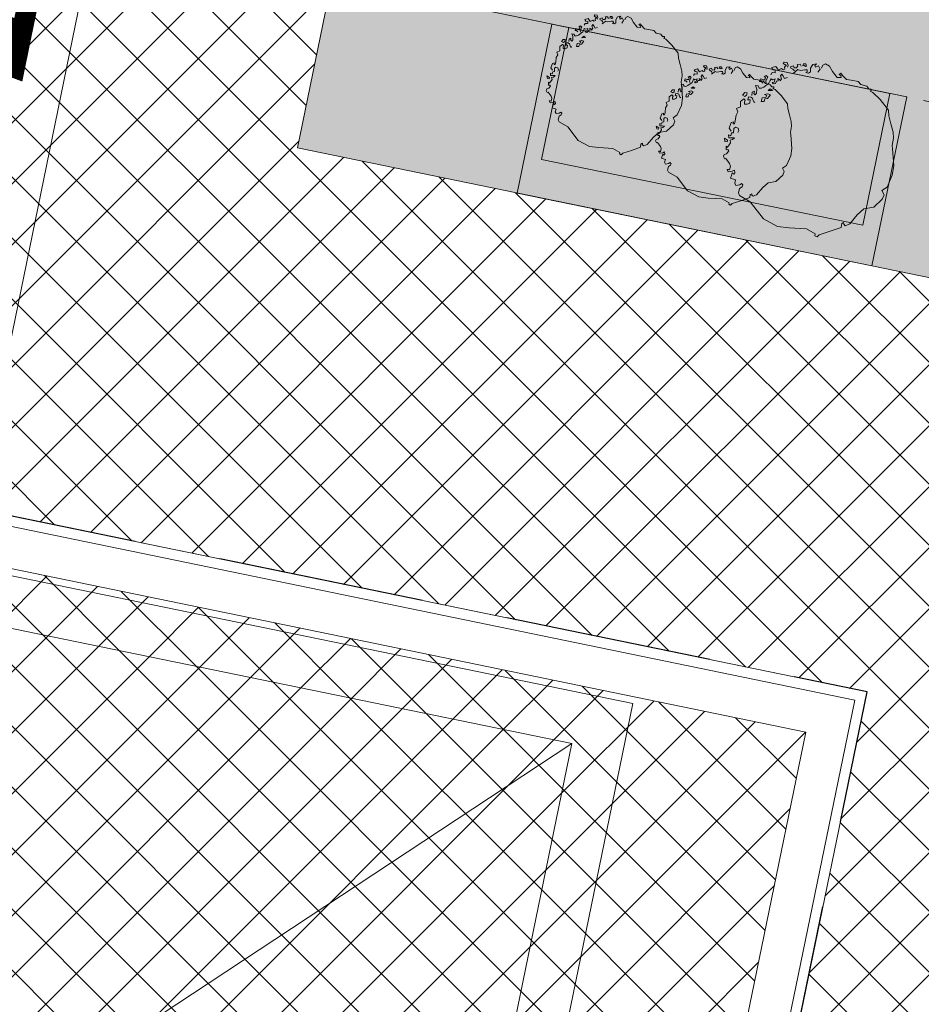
# Model space of a CAD drawing. Header units: metres. Extents: x -94 to 181, y -785 to -637.
# Tile 12 of 70: x 30.59 to 33.21, y -708.26 to -705.4. Entities that reach past the tile are written whole.
import ezdxf
from ezdxf.xclip import XClip

# ---------------------------------------------------------------- set-up
doc = ezdxf.new("R2010")
doc.units = ezdxf.units.M
doc.header["$MEASUREMENT"] = 0
doc.header["$XCLIPFRAME"] = 0
doc.linetypes.add('Krawędzie ukryte', pattern=[0.85, 0.6, -0.25])
doc.linetypes.add('Przerywana długa', pattern=[1.3, 1, -0.3])
for name, color, linetype, lineweight in [('! PZT - bilans terenu_Nr_pióra__125', 6, 'Continuous', 25), ('! PZT - bilans terenu_Nr_pióra__229', 154, 'Continuous', 15), ('! PZT - bilans terenu_Nr_pióra__242', 4, 'Continuous', 25), ('0_Nr_pióra__92', 7, 'Continuous', 13), ('Mapa Poniatowa - do zatwierdzenia (3)_39_0_Nr_pióra__1', 7, 'Continuous', 13), ('PZT - ogródek_Nr_pióra__101', 7, 'Continuous', 5), ('PZT - ogródek_Nr_pióra__161', 7, 'Continuous', 5), ('PZT_Nr_pióra__1', 7, 'Continuous', 13), ('PZT_Nr_pióra__101', 7, 'Continuous', 5), ('PZT_Nr_pióra__41', 7, 'Continuous', 15), ('WOD-KAN zbiornik deszcz_Nr_pióra__41', 7, 'Continuous', 15), ('Wymiarowanie - PZT_Nr_pióra__101', 7, 'Continuous', 5), ('Wymiarowanie - PZT_Nr_pióra__161', 7, 'Continuous', 5)]:
    doc.layers.add(name, color=color, linetype=linetype, lineweight=lineweight)
doc.layers.add('! PZT - bilans terenu_Nr_pióra__133', color=7, linetype='Continuous', lineweight=15, true_color=0xe6e000)
doc.layers.add('! PZT - bilans terenu_Nr_pióra__246', color=7, linetype='Continuous', lineweight=25, true_color=0x42972d)
for name, color, linetype in [('PZT - ogródek', 7, 'Continuous'), ('PZT MDCP', 7, 'Continuous'), ('Wymiarowanie - PZT', 7, 'Continuous')]:
    doc.layers.add(name, color=color, linetype=linetype)
doc.styles.add('GENERATED_STYLE_1', font='txt')
doc.linetypes.add('Przekreślana podwójnie kopia-000', pattern='A,0,[1,PT.D.021.Shx,S=0.009921,R=0,X=0,Y=0],-1.25,0', length=1.25)
doc.dimstyles.new('GENERATED_STYLE__1', dxfattribs={"dimtxt": 0.55, "dimasz": 0.2375, "dimexe": 0.18, "dimexo": 0, "dimgap": 0.09, "dimtad": 1, "dimdec": 0, "dimlfac": 100, "dimzin": 0, "dimdsep": 46, "dimtxsty": 'GENERATED_STYLE_1', "dimblk": 'ARROWHEAD_6', "dimblk1": 'ARROWHEAD_6', "dimblk2": 'ARROWHEAD_6', "dimcen": 0.09, "dimclrd": 7, "dimclre": 7, "dimclrt": 7, "dimadec": 1, "dimazin": 0, "dimtfac": 1, "dimtdec": 4, "dimtmove": 0, "dimatfit": 3, "dimfxl": 0, "dimtolj": 1, "dimtzin": 0, "dimarcsym": 0})
doc.dimstyles.new('GENERATED_STYLE__2', dxfattribs={"dimtxt": 0.55, "dimasz": 0.2375, "dimexe": 0.18, "dimexo": 0, "dimgap": 0.09, "dimtad": 1, "dimdec": 0, "dimlfac": 100, "dimzin": 0, "dimdsep": 46, "dimtxsty": 'GENERATED_STYLE_1', "dimblk": 'ARROWHEAD_6', "dimblk1": 'ARROWHEAD_6', "dimblk2": 'ARROWHEAD_6', "dimcen": 0.09, "dimclrd": 7, "dimclre": 7, "dimclrt": 7, "dimadec": 1, "dimazin": 0, "dimtfac": 1, "dimtdec": 4, "dimtmove": 2, "dimatfit": 3, "dimfxl": 0, "dimtolj": 1, "dimtzin": 0, "dimarcsym": 0})
picture_1 = doc.add_image_def('image1.tif', size_in_pixel=(3509, 6496))
pattern_1 = [(45, (0, 0), (-0.088388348, 0.088388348), []), (135, (0, 0), (0.088388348, 0.088388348), [])]

# ---------------------------------------------------------------- blocks, each defined once
blk = doc.blocks.new('Rysunek_1_39', base_point=(43.8985, -710.766))
at = {"layer": 'Mapa Poniatowa - do zatwierdzenia (3)_39_0_Nr_pióra__1'}
image = blk.add_image(picture_1, insert=(-93.5966, -636.5063), size_in_units=(148.5194, 274.9903), rotation=-90, dxfattribs=at)
image.set_boundary_path([(-0.5, -0.5), (3508.5, 6495.5)])
blk = doc.blocks.new('Drzewo rzut 19_2')
at = {"layer": 'PZT - ogródek_Nr_pióra__101', "linetype": 'Continuous'}
for p, q in [((-0.1038, 0.1687), (-0.0864, 0.1765)), ((-0.0864, 0.1765), (-0.0684, 0.1843)), ((-0.0684, 0.1843), (-0.0547, 0.1873)), ((-0.0547, 0.1873), (-0.0373, 0.1873)), ((-0.0373, 0.1873), (-0.0301, 0.1891)), ((-0.0301, 0.1891), (0.0085, 0.1989)), ((0.0085, 0.1989), (0.0305, 0.1987)), ((0.0305, 0.1987), (0.0593, 0.1915)), ((0.0593, 0.1915), (0.0695, 0.1807)), ((0.0695, 0.1807), (0.0784, 0.1873)), ((0.0784, 0.1873), (0.0892, 0.1849)), ((0.0892, 0.1849), (0.1104, 0.1684)), ((-0.1518, 0.1231), (-0.138, 0.1429)), ((-0.138, 0.1429), (-0.1174, 0.1656)), ((-0.1174, 0.1656), (-0.1038, 0.1687)), ((0.1104, 0.1684), (0.1182, 0.1465)), ((0.1182, 0.1465), (0.1339, 0.1334)), ((-0.159, 0.1183), (-0.1554, 0.1189)), ((-0.1584, 0.1129), (-0.159, 0.1183)), ((-0.1554, 0.1189), (-0.1536, 0.1165)), ((-0.1536, 0.1165), (-0.1518, 0.1231)), ((0.1339, 0.1334), (0.1575, 0.1195)), ((0.1575, 0.1195), (0.1636, 0.1099)), ((-0.171, 0.0853), (-0.165, 0.0925)), ((-0.165, 0.0925), (-0.1638, 0.1069)), ((-0.1638, 0.1069), (-0.1584, 0.1129)), ((0.1608, 0.1063), (0.1567, 0.1049)), ((0.1567, 0.1049), (0.1601, 0.1011)), ((0.1601, 0.1011), (0.1689, 0.1011)), ((0.1636, 0.1099), (0.1608, 0.1063)), ((0.1689, 0.1011), (0.182, 0.0776)), ((-0.1794, 0.0476), (-0.1716, 0.0578)), ((-0.1716, 0.0692), (-0.171, 0.0853)), ((-0.1716, 0.0578), (-0.1716, 0.0692)), ((0.182, 0.0776), (0.1942, 0.054)), ((-0.1842, 0.023), (-0.1728, 0.0356)), ((-0.1836, 0.0428), (-0.1794, 0.0476)), ((-0.18, 0.0392), (-0.1836, 0.0428)), ((-0.1788, 0.0434), (-0.18, 0.0392)), ((-0.174, 0.0452), (-0.1788, 0.0434)), ((-0.1728, 0.0356), (-0.174, 0.0452)), ((0.1933, 0.0444), (0.1855, 0.0226)), ((0.1977, 0.0444), (0.1933, 0.0444)), ((0.1942, 0.054), (0.1994, 0.0496)), ((0.1994, 0.0496), (0.1977, 0.0444)), ((-0.1992, 0.0038), (-0.1956, 0.0146)), ((-0.1956, -0.0016), (-0.1992, 0.0038)), ((-0.1956, 0.0146), (-0.1842, 0.023)), ((0.1855, 0.0226), (0.1895, -0.0178)), ((-0.1932, -0.025), (-0.1962, -0.0166)), ((-0.1962, -0.0166), (-0.1914, -0.0196)), ((-0.1878, -0.0034), (-0.1956, -0.0016)), ((-0.1842, -0.0286), (-0.1932, -0.025)), ((-0.1926, -0.0112), (-0.1854, -0.0064)), ((-0.1878, -0.0172), (-0.1926, -0.0112)), ((-0.1914, -0.0196), (-0.1878, -0.0172)), ((-0.1854, -0.0064), (-0.1776, -0.01)), ((-0.1758, -0.0274), (-0.1842, -0.0286)), ((-0.1716, -0.0316), (-0.1758, -0.0274)), ((0.1895, -0.0178), (0.1907, -0.0446)), ((-0.1871, -0.0386), (-0.192, -0.0411)), ((-0.192, -0.0411), (-0.191, -0.0464)), ((-0.191, -0.0464), (-0.1861, -0.0469)), ((-0.1847, -0.0508), (-0.1891, -0.0538)), ((-0.1891, -0.0538), (-0.1871, -0.0606)), ((-0.1876, -0.0435), (-0.1861, -0.0406)), ((-0.1861, -0.0469), (-0.1876, -0.0435)), ((-0.1861, -0.0406), (-0.1871, -0.0386)), ((-0.1788, -0.0358), (-0.1746, -0.0346)), ((-0.1782, -0.0406), (-0.1788, -0.0358)), ((-0.1746, -0.0514), (-0.1782, -0.0406)), ((-0.1758, -0.0568), (-0.1746, -0.0514)), ((-0.1662, -0.0658), (-0.1758, -0.0568)), ((-0.1746, -0.0346), (-0.1722, -0.0376)), ((-0.1722, -0.0376), (-0.1716, -0.0316)), ((0.1907, -0.0446), (0.1785, -0.0796)), ((-0.1817, -0.0811), (-0.1881, -0.084)), ((-0.1881, -0.084), (-0.1881, -0.0908)), ((-0.1871, -0.0606), (-0.1842, -0.0582)), ((-0.1842, -0.0582), (-0.1793, -0.0606)), ((-0.1833, -0.0862), (-0.1808, -0.085)), ((-0.1788, -0.066), (-0.1832, -0.0684)), ((-0.1832, -0.0684), (-0.1798, -0.0747)), ((-0.1774, -0.0816), (-0.1817, -0.0811)), ((-0.1808, -0.085), (-0.1764, -0.0884)), ((-0.1798, -0.0747), (-0.1764, -0.0738)), ((-0.1793, -0.0606), (-0.1788, -0.066)), ((-0.1764, -0.0738), (-0.1749, -0.0689)), ((-0.1749, -0.0689), (-0.1715, -0.0645)), ((-0.1566, -0.0891), (-0.1506, -0.0843)), ((-0.1506, -0.0843), (-0.1536, -0.0777)), ((0.1785, -0.0796), (0.1444, -0.1162)), ((-0.1881, -0.0908), (-0.1847, -0.0928)), ((-0.1847, -0.0928), (-0.1823, -0.0882)), ((-0.1823, -0.0882), (-0.1833, -0.0862)), ((-0.1764, -0.0884), (-0.172, -0.0869)), ((-0.17, -0.1035), (-0.1749, -0.1084)), ((-0.1749, -0.1084), (-0.1705, -0.1172)), ((-0.17, -0.0908), (-0.1725, -0.0947)), ((-0.1725, -0.0947), (-0.1671, -0.1011)), ((-0.172, -0.0869), (-0.17, -0.0908)), ((-0.1671, -0.1011), (-0.17, -0.1035)), ((-0.1662, -0.1142), (-0.1661, -0.1084)), ((-0.1661, -0.1084), (-0.1598, -0.1074)), ((-0.1598, -0.1074), (-0.1593, -0.1147)), ((-0.1596, -0.0921), (-0.1566, -0.0891)), ((-0.1548, -0.0945), (-0.1596, -0.0921)), ((-0.1488, -0.0909), (-0.1548, -0.0945)), ((-0.1434, -0.0933), (-0.1488, -0.0909)), ((-0.1482, -0.0993), (-0.1464, -0.0951)), ((-0.1428, -0.0975), (-0.1482, -0.0993)), ((-0.1464, -0.0951), (-0.1434, -0.0933)), ((-0.1428, -0.1107), (-0.1464, -0.1053)), ((-0.1464, -0.1053), (-0.138, -0.1065)), ((-0.1446, -0.1149), (-0.1428, -0.1107)), ((-0.1416, -0.1017), (-0.1428, -0.0975)), ((-0.1356, -0.1029), (-0.1416, -0.1017)), ((-0.138, -0.1065), (-0.1368, -0.1107)), ((-0.1368, -0.1107), (-0.1338, -0.1077)), ((-0.1338, -0.1077), (-0.1356, -0.1029)), ((-0.1188, -0.1071), (-0.1218, -0.1131)), ((-0.1218, -0.1131), (-0.117, -0.1173)), ((-0.117, -0.1173), (-0.1188, -0.1071)), ((-0.1076, -0.1103), (-0.1091, -0.1162)), ((-0.1032, -0.1128), (-0.1076, -0.1103)), ((-0.0983, -0.1157), (-0.1032, -0.1128)), ((-0.1705, -0.1172), (-0.1662, -0.1142)), ((-0.1593, -0.1147), (-0.1539, -0.1167)), ((-0.147, -0.1227), (-0.1506, -0.1269)), ((-0.1506, -0.1269), (-0.147, -0.1311)), ((-0.138, -0.1263), (-0.147, -0.1227)), ((-0.147, -0.1311), (-0.1458, -0.1281)), ((-0.1458, -0.1281), (-0.1404, -0.1287)), ((-0.1404, -0.1161), (-0.1446, -0.1149)), ((-0.1338, -0.1179), (-0.1404, -0.1161)), ((-0.1404, -0.1287), (-0.1398, -0.1329)), ((-0.1398, -0.1329), (-0.1404, -0.1389)), ((-0.1404, -0.1389), (-0.1344, -0.1401)), ((-0.132, -0.1245), (-0.138, -0.1263)), ((-0.135, -0.1359), (-0.132, -0.1323)), ((-0.1344, -0.1401), (-0.135, -0.1359)), ((-0.123, -0.1281), (-0.1338, -0.1179)), ((-0.1236, -0.1419), (-0.1188, -0.1383)), ((-0.1236, -0.1479), (-0.1236, -0.1419)), ((-0.1194, -0.1335), (-0.123, -0.1281)), ((-0.1188, -0.1383), (-0.1194, -0.1335)), ((-0.1068, -0.1425), (-0.1158, -0.1437)), ((-0.1091, -0.1162), (-0.1061, -0.1235)), ((-0.102, -0.1449), (-0.1068, -0.1425)), ((-0.1061, -0.1235), (-0.1052, -0.1186)), ((-0.1052, -0.1186), (-0.1003, -0.1196)), ((-0.1003, -0.1196), (-0.0978, -0.1284)), ((-0.0964, -0.1216), (-0.0983, -0.1157)), ((-0.0978, -0.1284), (-0.0896, -0.1289)), ((-0.0944, -0.122), (-0.0964, -0.1216)), ((-0.0905, -0.122), (-0.0944, -0.122)), ((-0.0896, -0.1289), (-0.0905, -0.122)), ((0.1086, -0.1398), (0.106, -0.1433)), ((0.113, -0.1407), (0.1086, -0.1398)), ((0.1182, -0.1459), (0.113, -0.1407)), ((0.1444, -0.1162), (0.1339, -0.1433)), ((-0.1158, -0.1437), (-0.1236, -0.1479)), ((-0.1068, -0.1533), (-0.1104, -0.1485)), ((-0.1104, -0.1485), (-0.105, -0.1485)), ((-0.0996, -0.1527), (-0.1068, -0.1533)), ((-0.105, -0.1485), (-0.102, -0.1449)), ((-0.0984, -0.1647), (-0.1038, -0.1647)), ((-0.1038, -0.1647), (-0.1034, -0.17)), ((-0.1034, -0.17), (-0.0964, -0.1737)), ((-0.0948, -0.1683), (-0.0984, -0.1647)), ((-0.0964, -0.1737), (-0.0948, -0.1683)), ((-0.0954, -0.1545), (-0.0936, -0.1497)), ((-0.0948, -0.1593), (-0.0954, -0.1545)), ((-0.0876, -0.1599), (-0.0948, -0.1593)), ((-0.0936, -0.1497), (-0.0882, -0.1473)), ((-0.081, -0.1545), (-0.0888, -0.1551)), ((-0.0888, -0.1551), (-0.0876, -0.1599)), ((-0.0888, -0.1695), (-0.0858, -0.1659)), ((-0.0816, -0.1761), (-0.0888, -0.1695)), ((-0.0882, -0.1473), (-0.084, -0.1449)), ((-0.084, -0.1449), (-0.0864, -0.1431)), ((-0.0858, -0.1659), (-0.0822, -0.1671)), ((-0.0822, -0.1671), (-0.0768, -0.1659)), ((-0.0774, -0.1599), (-0.081, -0.1545)), ((-0.0768, -0.1659), (-0.0774, -0.1599)), ((-0.0193, -0.1719), (-0.0145, -0.1695)), ((-0.0145, -0.1695), (-0.0097, -0.1707)), ((0.0838, -0.1623), (0.0778, -0.1641)), ((0.0778, -0.1641), (0.0814, -0.1689)), ((0.0814, -0.1689), (0.0844, -0.1779)), ((0.0874, -0.1647), (0.0838, -0.1623)), ((0.085, -0.1683), (0.0874, -0.1647)), ((0.0915, -0.169), (0.085, -0.1683)), ((0.0976, -0.1701), (0.0915, -0.169)), ((0.0994, -0.1581), (0.0976, -0.1701)), ((0.1073, -0.1589), (0.0994, -0.1581)), ((0.106, -0.1433), (0.1095, -0.1468)), ((0.1123, -0.1552), (0.1073, -0.1589)), ((0.1095, -0.1468), (0.1123, -0.1552)), ((0.1287, -0.1468), (0.1182, -0.1459)), ((0.1339, -0.1433), (0.1287, -0.1468)), ((-0.069, -0.1743), (-0.0816, -0.1761)), ((-0.0642, -0.1827), (-0.069, -0.1743)), ((-0.0571, -0.1785), (-0.0642, -0.1827)), ((-0.0487, -0.1815), (-0.0571, -0.1785)), ((-0.0349, -0.1809), (-0.0487, -0.1815)), ((-0.0277, -0.1815), (-0.0349, -0.1809)), ((-0.0325, -0.1851), (-0.0277, -0.1845)), ((-0.0295, -0.1899), (-0.0325, -0.1851)), ((-0.0163, -0.1923), (-0.0295, -0.1899)), ((-0.0277, -0.1845), (-0.0277, -0.1815)), ((-0.0205, -0.1779), (-0.0193, -0.1719)), ((-0.0169, -0.1815), (-0.0205, -0.1779)), ((-0.0073, -0.1803), (-0.0169, -0.1815)), ((-0.0103, -0.1863), (-0.0163, -0.1923)), ((-0.0061, -0.1851), (-0.0073, -0.1803)), ((0.0005, -0.1857), (-0.0061, -0.1851)), ((-0.0007, -0.1911), (0.0005, -0.1857)), ((0.0059, -0.1893), (-0.0007, -0.1911)), ((0.0089, -0.1803), (0.0041, -0.1761)), ((0.0041, -0.1761), (0.0047, -0.1827)), ((0.0047, -0.1827), (0.0059, -0.1893)), ((0.0119, -0.1917), (0.0083, -0.1995)), ((0.0083, -0.1995), (0.0161, -0.1971)), ((0.0107, -0.1857), (0.0089, -0.1803)), ((0.0167, -0.1833), (0.0107, -0.1857)), ((0.0161, -0.1917), (0.0119, -0.1917)), ((0.0161, -0.1971), (0.0161, -0.1917)), ((0.0245, -0.1869), (0.0167, -0.1833)), ((0.0287, -0.1893), (0.0245, -0.1869)), ((0.0261, -0.1924), (0.0287, -0.1893)), ((0.0345, -0.1908), (0.0261, -0.1924)), ((0.0359, -0.1845), (0.0335, -0.1875)), ((0.0335, -0.1875), (0.0345, -0.1908)), ((0.0433, -0.1887), (0.0359, -0.1845)), ((0.0461, -0.1935), (0.0433, -0.1887)), ((0.0503, -0.1947), (0.0461, -0.1935)), ((0.0557, -0.1911), (0.0503, -0.1947)), ((0.0647, -0.1779), (0.0545, -0.1887)), ((0.0545, -0.1887), (0.0557, -0.1911)), ((0.0701, -0.1749), (0.0647, -0.1779)), ((0.0793, -0.1754), (0.0701, -0.1749)), ((0.0784, -0.1785), (0.0793, -0.1754)), ((0.079, -0.1815), (0.0784, -0.1785)), ((0.0844, -0.1779), (0.079, -0.1815))]:
    blk.add_line(p, q, dxfattribs=at)
blk = doc.blocks.new('Drzewo rzut 19')
at = {"layer": 'PZT - ogródek_Nr_pióra__101', "linetype": 'Continuous'}
for p, q in [((-0.108, 0.2206), (-0.0856, 0.2303)), ((-0.0856, 0.2303), (-0.0683, 0.2341)), ((-0.0683, 0.2341), (-0.0466, 0.2341)), ((-0.0466, 0.2341), (-0.0376, 0.2363)), ((-0.0376, 0.2363), (0.0106, 0.2487)), ((0.0106, 0.2487), (0.0381, 0.2483)), ((0.0381, 0.2483), (0.0741, 0.2393)), ((0.0741, 0.2393), (0.0868, 0.2258)), ((0.0868, 0.2258), (0.0981, 0.2341)), ((0.0981, 0.2341), (0.1116, 0.2311)), ((0.1116, 0.2311), (0.138, 0.2105)), ((-0.1725, 0.1786), (-0.1467, 0.2071)), ((-0.1467, 0.2071), (-0.1298, 0.2109)), ((-0.1298, 0.2109), (-0.108, 0.2206)), ((0.138, 0.2105), (0.1478, 0.1832)), ((-0.1897, 0.1539), (-0.1725, 0.1786)), ((0.1478, 0.1832), (0.1674, 0.1668)), ((-0.1987, 0.1479), (-0.1942, 0.1486)), ((-0.198, 0.1412), (-0.1987, 0.1479)), ((-0.1942, 0.1486), (-0.192, 0.1456)), ((-0.192, 0.1456), (-0.1897, 0.1539)), ((0.1674, 0.1668), (0.1969, 0.1493)), ((0.1969, 0.1493), (0.2045, 0.1373)), ((-0.2137, 0.1067), (-0.2062, 0.1157)), ((-0.2062, 0.1157), (-0.2047, 0.1337)), ((-0.2047, 0.1337), (-0.198, 0.1412)), ((0.2011, 0.1328), (0.1959, 0.1311)), ((0.1959, 0.1311), (0.2002, 0.1264)), ((0.2002, 0.1264), (0.2111, 0.1264)), ((0.2045, 0.1373), (0.2011, 0.1328)), ((0.2111, 0.1264), (0.2275, 0.097)), ((-0.2145, 0.0864), (-0.2137, 0.1067)), ((-0.2145, 0.0722), (-0.2145, 0.0864)), ((0.2275, 0.097), (0.2427, 0.0675)), ((-0.2295, 0.0535), (-0.2242, 0.0595)), ((-0.2242, 0.0595), (-0.2145, 0.0722)), ((0.2427, 0.0675), (0.2493, 0.062)), ((0.2493, 0.062), (0.2471, 0.0555)), ((-0.2444, 0.0182), (-0.2302, 0.0287)), ((-0.2302, 0.0287), (-0.216, 0.0445)), ((-0.225, 0.049), (-0.2295, 0.0535)), ((-0.2235, 0.0542), (-0.225, 0.049)), ((-0.2175, 0.0565), (-0.2235, 0.0542)), ((-0.216, 0.0445), (-0.2175, 0.0565)), ((0.2416, 0.0555), (0.2318, 0.0282)), ((0.2471, 0.0555), (0.2416, 0.0555)), ((-0.2489, 0.0048), (-0.2444, 0.0182)), ((-0.2444, -0.002), (-0.2489, 0.0048)), ((0.2318, 0.0282), (0.2369, -0.0223)), ((-0.2414, -0.0312), (-0.2452, -0.0207)), ((-0.2452, -0.0207), (-0.2392, -0.0245)), ((-0.2347, -0.0042), (-0.2444, -0.002)), ((-0.2407, -0.014), (-0.2317, -0.008)), ((-0.2347, -0.0215), (-0.2407, -0.014)), ((-0.2392, -0.0245), (-0.2347, -0.0215)), ((-0.2317, -0.008), (-0.222, -0.0125)), ((0.2369, -0.0223), (0.2384, -0.0558)), ((-0.2302, -0.0357), (-0.2414, -0.0312)), ((-0.2339, -0.0483), (-0.24, -0.0513)), ((-0.24, -0.0513), (-0.2388, -0.0581)), ((-0.2345, -0.0544), (-0.2327, -0.0507)), ((-0.2327, -0.0587), (-0.2345, -0.0544)), ((-0.2327, -0.0507), (-0.2339, -0.0483)), ((-0.2197, -0.0342), (-0.2302, -0.0357)), ((-0.2235, -0.0447), (-0.2182, -0.0432)), ((-0.2227, -0.0507), (-0.2235, -0.0447)), ((-0.2182, -0.0642), (-0.2227, -0.0507)), ((-0.2145, -0.0395), (-0.2197, -0.0342)), ((-0.2182, -0.0432), (-0.2152, -0.047)), ((-0.2152, -0.047), (-0.2145, -0.0395)), ((0.2384, -0.0558), (0.2231, -0.0995)), ((-0.2388, -0.0581), (-0.2327, -0.0587)), ((-0.2308, -0.0635), (-0.2363, -0.0672)), ((-0.2363, -0.0672), (-0.2339, -0.0757)), ((-0.2339, -0.0757), (-0.2302, -0.0727)), ((-0.2302, -0.0727), (-0.2241, -0.0757)), ((-0.2235, -0.0824), (-0.229, -0.0855)), ((-0.229, -0.0855), (-0.2247, -0.0934)), ((-0.2241, -0.0757), (-0.2235, -0.0824)), ((-0.2197, -0.0709), (-0.2182, -0.0642)), ((-0.2077, -0.0822), (-0.2197, -0.0709)), ((-0.2186, -0.0861), (-0.2144, -0.0806)), ((-0.2272, -0.1013), (-0.2351, -0.105)), ((-0.2351, -0.105), (-0.2351, -0.1135)), ((-0.2351, -0.1135), (-0.2308, -0.116)), ((-0.2308, -0.116), (-0.2279, -0.1102)), ((-0.2291, -0.1078), (-0.226, -0.1062)), ((-0.2279, -0.1102), (-0.2291, -0.1078)), ((-0.2217, -0.102), (-0.2272, -0.1013)), ((-0.226, -0.1062), (-0.2205, -0.1105)), ((-0.2247, -0.0934), (-0.2205, -0.0922)), ((-0.2205, -0.0922), (-0.2186, -0.0861)), ((-0.2205, -0.1105), (-0.215, -0.1087)), ((-0.2125, -0.1135), (-0.2156, -0.1184)), ((-0.215, -0.1087), (-0.2125, -0.1135)), ((-0.1995, -0.1152), (-0.1957, -0.1114)), ((-0.1957, -0.1114), (-0.1882, -0.1054)), ((-0.186, -0.1137), (-0.1935, -0.1182)), ((-0.1882, -0.1054), (-0.192, -0.0972)), ((-0.1792, -0.1167), (-0.186, -0.1137)), ((0.2231, -0.0995), (0.1805, -0.1453)), ((-0.2125, -0.1294), (-0.2186, -0.1355)), ((-0.2186, -0.1355), (-0.2132, -0.1465)), ((-0.2156, -0.1184), (-0.2089, -0.1263)), ((-0.2089, -0.1263), (-0.2125, -0.1294)), ((-0.2078, -0.1427), (-0.2077, -0.1355)), ((-0.2077, -0.1355), (-0.1997, -0.1343)), ((-0.1997, -0.1343), (-0.1991, -0.1434)), ((-0.1935, -0.1182), (-0.1995, -0.1152)), ((-0.1852, -0.1242), (-0.183, -0.1189)), ((-0.1785, -0.1219), (-0.1852, -0.1242)), ((-0.183, -0.1189), (-0.1792, -0.1167)), ((-0.1785, -0.1384), (-0.183, -0.1317)), ((-0.183, -0.1317), (-0.1725, -0.1332)), ((-0.1807, -0.1436), (-0.1785, -0.1384)), ((-0.177, -0.1272), (-0.1785, -0.1219)), ((-0.1695, -0.1287), (-0.177, -0.1272)), ((-0.1725, -0.1332), (-0.171, -0.1384)), ((-0.171, -0.1384), (-0.1672, -0.1347)), ((-0.1672, -0.1347), (-0.1695, -0.1287)), ((-0.1485, -0.1339), (-0.1523, -0.1414)), ((-0.1523, -0.1414), (-0.1463, -0.1466)), ((-0.1463, -0.1466), (-0.1485, -0.1339)), ((-0.1345, -0.1379), (-0.1363, -0.1452)), ((-0.129, -0.141), (-0.1345, -0.1379)), ((-0.1229, -0.1446), (-0.129, -0.141)), ((-0.2132, -0.1465), (-0.2078, -0.1427)), ((-0.1991, -0.1434), (-0.1924, -0.1459)), ((-0.1837, -0.1534), (-0.1882, -0.1586)), ((-0.1882, -0.1586), (-0.1837, -0.1639)), ((-0.1725, -0.1579), (-0.1837, -0.1534)), ((-0.1837, -0.1639), (-0.1822, -0.1601)), ((-0.1822, -0.1601), (-0.1755, -0.1609)), ((-0.1755, -0.1451), (-0.1807, -0.1436)), ((-0.1672, -0.1474), (-0.1755, -0.1451)), ((-0.1755, -0.1609), (-0.1747, -0.1661)), ((-0.1747, -0.1661), (-0.1755, -0.1736)), ((-0.165, -0.1556), (-0.1725, -0.1579)), ((-0.1687, -0.1699), (-0.165, -0.1654)), ((-0.168, -0.1751), (-0.1687, -0.1699)), ((-0.1538, -0.1601), (-0.1672, -0.1474)), ((-0.1493, -0.1669), (-0.1538, -0.1601)), ((-0.1485, -0.1729), (-0.1493, -0.1669)), ((-0.1363, -0.1452), (-0.1327, -0.1544)), ((-0.1327, -0.1544), (-0.1315, -0.1483)), ((-0.1315, -0.1483), (-0.1254, -0.1495)), ((-0.1254, -0.1495), (-0.1223, -0.1605)), ((-0.1205, -0.152), (-0.1229, -0.1446)), ((-0.1223, -0.1605), (-0.1119, -0.1611)), ((-0.118, -0.1526), (-0.1205, -0.152)), ((-0.1132, -0.1526), (-0.118, -0.1526)), ((-0.1119, -0.1611), (-0.1132, -0.1526)), ((0.1805, -0.1453), (0.1674, -0.1791)), ((-0.1755, -0.1736), (-0.168, -0.1751)), ((-0.1545, -0.1774), (-0.1485, -0.1729)), ((-0.1545, -0.1849), (-0.1545, -0.1774)), ((-0.1448, -0.1796), (-0.1545, -0.1849)), ((-0.1335, -0.1781), (-0.1448, -0.1796)), ((-0.1335, -0.1916), (-0.138, -0.1856)), ((-0.138, -0.1856), (-0.1313, -0.1856)), ((-0.1275, -0.1811), (-0.1335, -0.1781)), ((-0.1245, -0.1909), (-0.1335, -0.1916)), ((-0.1313, -0.1856), (-0.1275, -0.1811)), ((-0.1193, -0.1931), (-0.117, -0.1871)), ((-0.1185, -0.1991), (-0.1193, -0.1931)), ((-0.1095, -0.1999), (-0.1185, -0.1991)), ((-0.117, -0.1871), (-0.1103, -0.1841)), ((-0.1013, -0.1931), (-0.111, -0.1939)), ((-0.111, -0.1939), (-0.1095, -0.1999)), ((-0.1103, -0.1841), (-0.105, -0.1811)), ((-0.105, -0.1811), (-0.108, -0.1789)), ((-0.0968, -0.1999), (-0.1013, -0.1931)), ((0.1243, -0.1976), (0.122, -0.2126)), ((0.1341, -0.1986), (0.1243, -0.1976)), ((0.1358, -0.1747), (0.1325, -0.1791)), ((0.1325, -0.1791), (0.1369, -0.1835)), ((0.1404, -0.194), (0.1341, -0.1986)), ((0.1412, -0.1758), (0.1358, -0.1747)), ((0.1369, -0.1835), (0.1404, -0.194)), ((0.1478, -0.1824), (0.1412, -0.1758)), ((0.1609, -0.1835), (0.1478, -0.1824)), ((0.1674, -0.1791), (0.1609, -0.1835)), ((-0.123, -0.2058), (-0.1298, -0.2058)), ((-0.1298, -0.2058), (-0.1293, -0.2124)), ((-0.1293, -0.2124), (-0.1205, -0.2172)), ((-0.1185, -0.2103), (-0.123, -0.2058)), ((-0.1205, -0.2172), (-0.1185, -0.2103)), ((-0.111, -0.2118), (-0.1073, -0.2073)), ((-0.102, -0.2201), (-0.111, -0.2118)), ((-0.1073, -0.2073), (-0.1028, -0.2088)), ((-0.1028, -0.2088), (-0.0961, -0.2073)), ((-0.0863, -0.2178), (-0.102, -0.2201)), ((-0.0961, -0.2073), (-0.0968, -0.1999)), ((-0.0803, -0.2283), (-0.0863, -0.2178)), ((-0.0713, -0.2231), (-0.0803, -0.2283)), ((-0.0608, -0.2268), (-0.0713, -0.2231)), ((-0.0436, -0.2261), (-0.0608, -0.2268)), ((-0.0346, -0.2268), (-0.0436, -0.2261)), ((-0.0346, -0.2306), (-0.0346, -0.2268)), ((-0.0256, -0.2223), (-0.0241, -0.2148)), ((-0.0211, -0.2268), (-0.0256, -0.2223)), ((-0.0241, -0.2148), (-0.0181, -0.2118)), ((-0.0091, -0.2253), (-0.0211, -0.2268)), ((-0.0181, -0.2118), (-0.0121, -0.2133)), ((-0.0076, -0.2313), (-0.0091, -0.2253)), ((0.0111, -0.2253), (0.0051, -0.2201)), ((0.0051, -0.2201), (0.0059, -0.2283)), ((0.0134, -0.2321), (0.0111, -0.2253)), ((0.0808, -0.2223), (0.0681, -0.2358)), ((0.0876, -0.2186), (0.0808, -0.2223)), ((0.0991, -0.2193), (0.0876, -0.2186)), ((0.1048, -0.2029), (0.0973, -0.2051)), ((0.0973, -0.2051), (0.1018, -0.2111)), ((0.0981, -0.2231), (0.0991, -0.2193)), ((0.0988, -0.2268), (0.0981, -0.2231)), ((0.1056, -0.2223), (0.0988, -0.2268)), ((0.1018, -0.2111), (0.1056, -0.2223)), ((0.1093, -0.2058), (0.1048, -0.2029)), ((0.1063, -0.2103), (0.1093, -0.2058)), ((0.1143, -0.2112), (0.1063, -0.2103)), ((0.122, -0.2126), (0.1143, -0.2112)), ((-0.0406, -0.2313), (-0.0346, -0.2306)), ((-0.0368, -0.2373), (-0.0406, -0.2313)), ((-0.0204, -0.2403), (-0.0368, -0.2373)), ((-0.0129, -0.2328), (-0.0204, -0.2403)), ((0.0006, -0.2321), (-0.0076, -0.2313)), ((-0.0009, -0.2388), (0.0006, -0.2321)), ((0.0074, -0.2366), (-0.0009, -0.2388)), ((0.0059, -0.2283), (0.0074, -0.2366)), ((0.0149, -0.2396), (0.0104, -0.2493)), ((0.0104, -0.2493), (0.0201, -0.2463)), ((0.0209, -0.2291), (0.0134, -0.2321)), ((0.0201, -0.2396), (0.0149, -0.2396)), ((0.0201, -0.2463), (0.0201, -0.2396)), ((0.0306, -0.2336), (0.0209, -0.2291)), ((0.0359, -0.2366), (0.0306, -0.2336)), ((0.0326, -0.2405), (0.0359, -0.2366)), ((0.0431, -0.2385), (0.0326, -0.2405)), ((0.0448, -0.2306), (0.0419, -0.2343)), ((0.0419, -0.2343), (0.0431, -0.2385)), ((0.0541, -0.2359), (0.0448, -0.2306)), ((0.0576, -0.2418), (0.0541, -0.2359)), ((0.0628, -0.2433), (0.0576, -0.2418)), ((0.0696, -0.2388), (0.0628, -0.2433)), ((0.0681, -0.2358), (0.0696, -0.2388))]:
    blk.add_line(p, q, dxfattribs=at)
blk = doc.blocks.new('*D15')
at = {"layer": 'Wymiarowanie - PZT_Nr_pióra__101', "linetype": 'Continuous'}
for p, q in [((22.4861, -724.1443), (29.1646, -725.5162)), ((29.1175, -725.7458), (29.2118, -725.2867)), ((29.1646, -725.5162), (35.7029, -726.8594))]:
    blk.add_line(p, q, dxfattribs=at)
at = {"layer": 'Wymiarowanie - PZT_Nr_pióra__161', "linetype": 'Continuous'}
for p, q in [((22.6337, -724.047), (22.3385, -724.2416)), ((29.3122, -725.419), (29.017, -725.6135))]:
    blk.add_line(p, q, dxfattribs=at)
at = {"layer": 'Wymiarowanie - PZT_Nr_pióra__101', "insert": (25.3303, -724.6163), "char_height": 0.55, "attachment_point": 7, "rotation": 348.3916, "style": 'GENERATED_STYLE_1'}
blk.add_mtext('\\A1;{\\fArial Narrow|b0|i1|c238|p34;682}', dxfattribs=at)
blk = doc.blocks.new('ARROWHEAD_6')
at = {"color": 0, "linetype": 'Continuous', "lineweight": 0}
for p, q in [((-0.5, -0.5), (0.5, 0.5)), ((0, 0), (-1, 0))]:
    blk.add_line(p, q, dxfattribs=at)
blk = doc.blocks.new('*D23')
at = {"layer": 'Wymiarowanie - PZT_Nr_pióra__101', "linetype": 'Continuous'}
for p, q in [((7.2081, -706.4053), (13.4949, -675.6049)), ((7.4377, -706.4522), (6.9785, -706.3585)), ((5.5532, -714.5133), (7.2081, -706.4053)), ((5.7828, -714.5601), (5.3235, -714.4664)), ((5.5157, -714.697), (5.5532, -714.5133))]:
    blk.add_line(p, q, dxfattribs=at)
at = {"layer": 'Wymiarowanie - PZT_Nr_pióra__161', "linetype": 'Continuous'}
for p, q in [((7.1106, -706.2579), (7.3056, -706.5528)), ((5.4557, -714.3658), (5.6507, -714.6607))]:
    blk.add_line(p, q, dxfattribs=at)
at = {"layer": 'Wymiarowanie - PZT_Nr_pióra__101', "insert": (6.1673, -710.9546), "char_height": 0.55, "attachment_point": 7, "rotation": 78.4637, "style": 'GENERATED_STYLE_1'}
blk.add_mtext('\\A1;{\\fArial Narrow|b0|i1|c238|p34;828}', dxfattribs=at)
blk = doc.blocks.new('*D24')
at = {"layer": 'Wymiarowanie - PZT_Nr_pióra__101', "linetype": 'Continuous'}
for p, q in [((13.4949, -675.6049), (13.5324, -675.4212)), ((13.7245, -675.6518), (13.2652, -675.558)), ((7.2081, -706.4053), (13.4949, -675.6049)), ((7.4377, -706.4522), (6.9785, -706.3585))]:
    blk.add_line(p, q, dxfattribs=at)
at = {"layer": 'Wymiarowanie - PZT_Nr_pióra__161', "linetype": 'Continuous'}
for p, q in [((13.5923, -675.7524), (13.3974, -675.4574)), ((7.1106, -706.2579), (7.3056, -706.5528))]:
    blk.add_line(p, q, dxfattribs=at)
at = {"layer": 'Wymiarowanie - PZT_Nr_pióra__101', "insert": (10.0853, -691.7591), "char_height": 0.55, "attachment_point": 7, "rotation": 78.4637, "style": 'GENERATED_STYLE_1'}
blk.add_mtext('\\A1;{\\fArial Narrow|b0|i1|c238|p34;3\xa0144}', dxfattribs=at)
blk = doc.blocks.new('*D28')
at = {"layer": 'Wymiarowanie - PZT_Nr_pióra__101', "linetype": 'Continuous'}
for p, q in [((9.4008, -705.6633), (11.2622, -696.5439)), ((9.6305, -705.7102), (9.1712, -705.6165)), ((7.5128, -714.9132), (9.4008, -705.6633)), ((7.7424, -714.9601), (7.2832, -714.8664)), ((7.4753, -715.097), (7.5128, -714.9132))]:
    blk.add_line(p, q, dxfattribs=at)
at = {"layer": 'Wymiarowanie - PZT_Nr_pióra__161', "linetype": 'Continuous'}
for p, q in [((9.3033, -705.5159), (9.4983, -705.8108)), ((7.4153, -714.7658), (7.6103, -715.0607))]:
    blk.add_line(p, q, dxfattribs=at)
at = {"layer": 'Wymiarowanie - PZT_Nr_pióra__101', "insert": (8.2434, -710.7836), "char_height": 0.55, "attachment_point": 7, "rotation": 78.4637, "style": 'GENERATED_STYLE_1'}
blk.add_mtext('\\A1;{\\fArial Narrow|b0|i1|c238|p34;944}', dxfattribs=at)
blk = doc.blocks.new('*D29')
at = {"layer": 'Wymiarowanie - PZT_Nr_pióra__101', "linetype": 'Continuous'}
for p, q in [((11.2622, -696.5439), (15.4545, -676.0049)), ((11.4919, -696.5907), (11.0326, -696.497)), ((9.4008, -705.6633), (11.2622, -696.5439)), ((9.6305, -705.7102), (9.1712, -705.6165))]:
    blk.add_line(p, q, dxfattribs=at)
at = {"layer": 'Wymiarowanie - PZT_Nr_pióra__161', "linetype": 'Continuous'}
for p, q in [((11.1647, -696.3964), (11.3597, -696.6913)), ((9.3033, -705.5159), (9.4983, -705.8108))]:
    blk.add_line(p, q, dxfattribs=at)
at = {"layer": 'Wymiarowanie - PZT_Nr_pióra__101', "insert": (10.1181, -701.5989), "char_height": 0.55, "attachment_point": 7, "rotation": 78.4637, "style": 'GENERATED_STYLE_1'}
blk.add_mtext('\\A1;{\\fArial Narrow|b0|i1|c238|p34;931}', dxfattribs=at)
blk = doc.blocks.new('Dach_1', base_point=(32.7866, -701.2606))
at = {"layer": '0_Nr_pióra__92', "linetype": 'Przerywana długa', "flags": 128}
blk.add_lwpolyline([(31.9413, -705.3756), (34.3901, -705.8786)], dxfattribs=at)
blk = doc.blocks.new('*D87')
at = {"layer": 'Wymiarowanie - PZT_Nr_pióra__101', "linetype": 'Continuous'}
for p, q in [((34.8183, -704.0425), (31.0128, -703.2608)), ((34.8655, -703.8129), (34.7712, -704.2721)), ((47.5965, -706.6674), (34.8183, -704.0425)), ((47.6437, -706.4379), (47.5494, -706.897)), ((48.5467, -706.8626), (47.5965, -706.6674))]:
    blk.add_line(p, q, dxfattribs=at)
at = {"layer": 'Wymiarowanie - PZT_Nr_pióra__161', "linetype": 'Continuous'}
for p, q in [((34.6707, -704.1398), (34.9659, -703.9452)), ((47.4489, -706.7647), (47.7441, -706.5702))]:
    blk.add_line(p, q, dxfattribs=at)
at = {"layer": 'Wymiarowanie - PZT_Nr_pióra__101', "insert": (43.3, -705.6227), "char_height": 0.55, "attachment_point": 7, "rotation": 348.3916, "style": 'GENERATED_STYLE_1'}
blk.add_mtext('\\A1;{\\fArial Narrow|b0|i1|c238|p34;1\xa0305}', dxfattribs=at)
blk = doc.blocks.new('*D97')
at = {"layer": 'Wymiarowanie - PZT_Nr_pióra__101', "linetype": 'Continuous'}
for p, q in [((31.7225, -700.7153), (31.9634, -699.5428)), ((31.9521, -700.7625), (31.4929, -700.6681)), ((29.8496, -709.8324), (31.7225, -700.7153)), ((30.0792, -709.8796), (29.6201, -709.7853)), ((27.9488, -719.086), (29.8496, -709.8324))]:
    blk.add_line(p, q, dxfattribs=at)
at = {"layer": 'Wymiarowanie - PZT_Nr_pióra__161', "linetype": 'Continuous'}
for p, q in [((31.6252, -700.5677), (31.8198, -700.8629)), ((29.7524, -709.6848), (29.9469, -709.98))]:
    blk.add_line(p, q, dxfattribs=at)
at = {"layer": 'Wymiarowanie - PZT_Nr_pióra__101', "char_height": 0.55, "attachment_point": 7, "rotation": 78.3916, "style": 'GENERATED_STYLE_1'}
for s, insert in [('\\A1;{\\fArial Narrow|b0|i1|c238|p34;120}', (31.3771, -701.85)), ('\\A1;{\\fArial Narrow|b0|i1|c238|p34;931}', (30.4658, -706.2861))]:
    blk.add_mtext(s, dxfattribs=dict(at, insert=insert))
blk = doc.blocks.new('*D117')
at = {"layer": 'Wymiarowanie - PZT_Nr_pióra__101', "linetype": 'Continuous'}
for p, q in [((28.8175, -700.1185), (29.5661, -696.4746)), ((29.0471, -700.1657), (28.5879, -700.0714)), ((26.9446, -709.2357), (28.8175, -700.1185)), ((27.1742, -709.2828), (26.7151, -709.1885)), ((25.0436, -718.4898), (26.9446, -709.2357))]:
    blk.add_line(p, q, dxfattribs=at)
at = {"layer": 'Wymiarowanie - PZT_Nr_pióra__161', "linetype": 'Continuous'}
for p, q in [((28.7202, -699.971), (28.9148, -700.2661)), ((26.8473, -709.0881), (27.0419, -709.3833))]:
    blk.add_line(p, q, dxfattribs=at)
at = {"layer": 'Wymiarowanie - PZT_Nr_pióra__101', "insert": (27.6671, -705.1722), "char_height": 0.55, "attachment_point": 7, "rotation": 78.3916, "style": 'GENERATED_STYLE_1'}
blk.add_mtext('\\A1;{\\fArial Narrow|b0|i1|c238|p34;931}', dxfattribs=at)

msp = doc.modelspace()

# ---------------------------------------------------------------- hatches: boundary and pattern name
at = {"layer": '! PZT - bilans terenu_Nr_pióra__133', "linetype": 'Continuous'}
h = msp.add_hatch(dxfattribs=at)
h.set_pattern_fill('Bloczki_betonowe_kopia', color=256, style=0, pattern_type=2)
h.set_pattern_definition(pattern_1)
h.paths.add_polyline_path([(16.1971, -702.4293), (17.4044, -696.552), (17.6217, -695.4941), (17.8767, -695.5465, 0.218297), (18.1609, -695.4808), (18.3154, -696.7392), (17.2791, -701.7838), (30.8941, -704.5811), (31.7791, -700.3663, -0.413948), (32.5869, -699.8241), (36.3432, -700.5973), (36.313, -700.7442), (38.2719, -701.1474), (38.3022, -701.0005), (48.553, -703.1105, -0.348517), (49.0084, -703.8717), (47.1592, -712.8732), (47.0989, -713.167), (50.9187, -713.9517), (50.9791, -713.6579), (51.955, -708.9071), (55.4814, -709.6315), (56.1555, -706.35), (56.1556, -706.35, -1.058187), (56.841, -706.4908), (56.8412, -706.4908), (56.1671, -709.7723), (59.9873, -710.5571), (61.0236, -705.5124), (60.8767, -705.4822), (61.1931, -703.9419, 0.392342), (61.5608, -704.498), (62.151, -704.6211), (60.7626, -711.3799), (59.7096, -711.1636), (58.6089, -716.5217), (54.0941, -715.5943), (53.7391, -717.3048), (38.472, -714.1364), (38.7666, -712.7166), (32.226, -711.3592), (33.0509, -707.3513), (26.3709, -705.9791), (26.6592, -704.5785)])
h.paths.add_polyline_path([(34.3385, -706.3784), (31.3999, -705.7748), (32.3458, -701.17), (35.2844, -701.7737), (35.3488, -701.4602), (48.127, -704.0852), (46.2541, -713.2023), (33.4759, -710.5774)], flags=0)
at = {"layer": '! PZT - bilans terenu_Nr_pióra__133', "linetype": 'Continuous', "lineweight": 0, "true_color": 0x737000}
msp.add_hatch(color=56, dxfattribs=at).paths.add_polyline_path([(32.3458, -701.17), (35.2991, -701.7767), (34.3532, -706.3815), (31.3999, -705.7748)])
at = {"layer": '! PZT - bilans terenu_Nr_pióra__229', "linetype": 'Continuous'}
h = msp.add_hatch(dxfattribs=at)
h.set_pattern_fill('Bloczki_betonowe_kopia', color=256, style=0, pattern_type=2)
h.set_pattern_definition(pattern_1)
h.paths.add_polyline_path([(32.1951, -707.5011), (22.8894, -705.5895), (20.8772, -715.385), (30.1829, -717.2966)])
at = {"layer": '! PZT - bilans terenu_Nr_pióra__242', "linetype": 'Continuous'}
h = msp.add_hatch(dxfattribs=at)
h.set_pattern_fill('Bloczki_betonowe_kopia', color=256, style=0, pattern_type=2)
h.set_pattern_definition(pattern_1)
h.paths.add_polyline_path([(18.4623, -696.7693), (18.29, -695.2741), (20.2307, -685.8267, 0.034274), (20.378, -681.8299), (19.9772, -677.6147), (19.7908, -676.8877), (28.952, -678.7245), (28.6051, -679.7409, 0.232055), (28.9259, -682.1197), (30.9873, -684.8048, 0.108584), (33.5513, -686.482, 0.02167), (37.2259, -687.4104), (52.2341, -690.4973), (52.4225, -690.536, 0.133896), (55.5162, -689.7959), (60.2197, -686.3181, 0.152322), (61.077, -685.1652), (68.2072, -686.5947), (68.0485, -687.367), (67.9212, -687.476), (67.6275, -687.7317, 0.007662), (66.8003, -688.4805, 0.005567), (66.1733, -689.0779), (66.0049, -689.2429, 0.017405), (65.6963, -689.5606, 0.023469), (65.0328, -690.3534, 0.005902), (64.8779, -690.5623, 0.05924), (63.6125, -692.8355, 0.021782), (63.2927, -693.7211), (60.8767, -705.4822), (59.8706, -710.38), (56.3442, -709.6556), (56.9961, -706.4822, 0.961191), (56.0165, -706.281), (55.3646, -709.4543), (51.8383, -708.7299), (50.8322, -713.6277), (47.3058, -712.9033), (49.1571, -703.8914, 0.352559), (48.5943, -702.9659), (32.6171, -699.6772, 0.414214), (31.6145, -700.3317), (30.778, -704.4037), (17.4562, -701.6671)])
h.paths.add_polyline_path([(47.0662, -692.6171), (35.6023, -690.2622), (34.1133, -697.5108), (45.5772, -699.8658)], flags=0)
at = {"layer": '! PZT - bilans terenu_Nr_pióra__246', "linetype": 'Continuous'}
h = msp.add_hatch(dxfattribs=at)
h.set_pattern_fill('Bloczki_betonowe_kopia', color=256, style=0, pattern_type=2)
h.set_pattern_definition(pattern_1)
h.paths.add_polyline_path([(11.2372, -715.6647), (12.1374, -711.2827), (13.1714, -706.1883), (14.1683, -701.3044), (15.1061, -696.7098), (16.6955, -688.9229), (18.4155, -680.4965), (19.1772, -676.7647), (19.5521, -676.8399, -0.043286), (19.7961, -677.6519), (20.221, -681.8493, -0.028297), (20.083, -685.7963), (19.526, -688.5077), (18.1961, -694.9816), (18.1725, -695.0968, -0.414214), (17.7592, -695.3692), (17.505, -695.317), (16.02, -702.546), (26.482, -704.6952), (26.1942, -706.0935), (32.8737, -707.4683), (32.0489, -711.4756), (38.5873, -712.8326), (38.2926, -714.2524), (53.8554, -717.4822), (54.2104, -715.7713), (58.7256, -716.6992), (59.8263, -711.3407), (60.8793, -711.557), (62.3281, -704.5043), (61.6152, -704.3578, -0.411874), (61.3456, -703.9451), (62.6098, -697.791), (63.4291, -693.8024, -0.092883), (65.3266, -690.2336, -0.02309), (65.9945, -689.4722, -0.017585), (67.9984, -687.6109), (66.8206, -693.3448), (65.0594, -701.9182), (63.4015, -709.9885), (62.0778, -716.4327), (60.5883, -723.6834), (60.1772, -725.6847)])
h.paths.add_polyline_path([(20.8772, -715.385), (30.1829, -717.2966), (32.1951, -707.5011), (22.8894, -705.5895)], flags=0)

# ---------------------------------------------------------------- linework, layer by layer
at = {"layer": '! PZT - bilans terenu_Nr_pióra__125', "linetype": 'Krawędzie ukryte', "flags": 128}
msp.add_lwpolyline([(68.117, -687.3084), (67.403, -687.9307), (66.5755, -688.6916, 0.145688), (63.2506, -693.9258), (62.4978, -697.5904), (61.8427, -700.7796), (61.1931, -703.9419, 0.392342), (61.5608, -704.498), (62.151, -704.6211), (60.7626, -711.3799), (59.7096, -711.1636), (58.6089, -716.5217), (54.0953, -715.5945), (53.7391, -717.3048), (38.472, -714.1364), (38.7666, -712.7166), (32.226, -711.3592), (33.0509, -707.3513), (26.3709, -705.9791), (26.6592, -704.5785), (16.1971, -702.4293), (17.6217, -695.4941), (17.8767, -695.5465, 0.414214), (18.29, -695.2741), (19.26, -690.5519), (20.0096, -686.903), (20.2307, -685.8267, 0.033974), (20.378, -681.8299), (20.3368, -681.4148), (19.9772, -677.6147), (19.7924, -676.8881)], format="xyb", dxfattribs=at)
at = {"layer": 'PZT - ogródek_Nr_pióra__161', "linetype": 'Continuous', "flags": 128}
for points in [[(32.3458, -701.17), (35.2893, -701.7747), (34.3434, -706.3794), (31.3999, -705.7748)], [(32.1371, -705.4158), (33.1657, -705.6271), (33.0651, -706.1168), (32.0365, -705.9056)], [(32.1861, -705.4259), (33.1167, -705.617), (33.0382, -705.999), (32.1076, -705.8079)]]:
    msp.add_lwpolyline(points, close=True, dxfattribs=at)
at = {"layer": 'PZT_Nr_pióra__1', "linetype": 'Continuous', "flags": 128}
msp.add_lwpolyline([(54.2104, -715.7713), (53.8554, -717.4822), (38.2926, -714.2524), (38.5873, -712.8326), (32.0489, -711.4756), (32.8737, -707.4683), (26.1942, -706.0935), (26.482, -704.6952), (16.02, -702.546), (17.505, -695.317)], dxfattribs=at)
at = {"layer": 'PZT_Nr_pióra__101', "linetype": 'Continuous', "flags": 128}
for points in [[(54.119, -715.6301), (53.7623, -717.3403), (38.4365, -714.1596), (38.7311, -712.7399), (32.1906, -711.3825), (33.0154, -707.3747), (26.336, -706), (26.6238, -704.6018), (16.1617, -702.4526), (17.5984, -695.4587)], [(54.0953, -715.5945), (53.7391, -717.3048), (38.472, -714.1364), (38.7666, -712.7166), (32.226, -711.3592), (33.0509, -707.3513), (26.3709, -705.9791), (26.6592, -704.5785), (16.1971, -702.4293), (17.6217, -695.4941)], [(30.2891, -706.784), (33.0509, -707.3513), (32.226, -711.3592), (38.7666, -712.7166), (38.472, -714.1364), (53.7391, -717.3048), (54.0953, -715.5945)]]:
    msp.add_lwpolyline(points, dxfattribs=at)
at = {"layer": 'PZT_Nr_pióra__41', "linetype": 'Przekreślana podwójnie kopia-000', "flags": 128}
msp.add_lwpolyline([(22.3281, -707.5329), (20.7003, -715.5017), (30.2996, -717.4737), (32.3722, -707.3844), (22.7731, -705.4125), (22.5129, -706.6523)], dxfattribs=at)
at = {"layer": 'WOD-KAN zbiornik deszcz_Nr_pióra__41', "linetype": 'Continuous'}
msp.add_line((29.8336, -709.0578), (32.1951, -707.5011), dxfattribs=at)
at = {"layer": 'WOD-KAN zbiornik deszcz_Nr_pióra__41', "linetype": 'Continuous', "flags": 128}
msp.add_lwpolyline([(32.1951, -707.5011), (22.8894, -705.5895), (20.8772, -715.385), (30.1829, -717.2966)], close=True, dxfattribs=at)

# ---------------------------------------------------------------- block references
at = {"linetype": 'Continuous'}
msp.add_blockref('Dach_1', (32.7866, -701.2606), dxfattribs=at)
at = {"layer": 'PZT - ogródek', "color": 8, "linetype": 'Continuous', "lineweight": 5, "rotation": 260.6977203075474}
for name, p in [('Drzewo rzut 19_2', (32.3214, -705.5897)), ('Drzewo rzut 19_2', (32.6383, -705.7358)), ('Drzewo rzut 19', (32.885, -705.7762))]:
    msp.add_blockref(name, p, dxfattribs=at)
at = {"layer": 'PZT MDCP', "linetype": 'Continuous'}
ref = msp.add_blockref('Rysunek_1_39', (43.8985, -710.766), dxfattribs=at)
XClip(ref).set_block_clipping_path([(-93.5966232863, -785.025747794), (181.3936544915, -636.5063033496)])

# ---------------------------------------------------------------- dimensions: what is measured, and where the dimension line sits
at = {"layer": 'Wymiarowanie - PZT', "linetype": 'Continuous'}
for base, p1, p2, angle, dimstyle, picture, middle, turn in [((13.4949, -675.6049), (32.0489, -711.4756), (19.1772, -676.7647), 78.4637, 'GENERATED_STYLE__1', '*D24', (10.0039, -690.7828), 78.4637), ((7.2081, -706.4053), (7.5128, -714.9132), (32.0489, -711.4756), 78.4637, 'GENERATED_STYLE__1', '*D23', (6.023, -710.2862), 78.4637), ((11.2622, -696.5439), (33.4759, -710.5774), (35.3488, -701.4602), 78.4637, 'GENERATED_STYLE__1', '*D29', (9.9739, -700.9305), 78.4637), ((28.8175, -700.1185), (33.4759, -710.5774), (35.3488, -701.4602), 78.3916, 'GENERATED_STYLE__1', '*D117', (27.5237, -704.5036), 78.3916), ((9.4008, -705.6633), (28.378, -719.1721), (33.4759, -710.5774), 78.4637, 'GENERATED_STYLE__1', '*D28', (8.0992, -710.1152), 78.4637), ((31.7225, -700.7153), (33.4759, -710.5774), (35.3488, -701.4602), 78.3916, 'GENERATED_STYLE__1', '*D97', (30.3224, -705.6175), 78.3916), ((34.8183, -704.0425), (48.127, -704.0852), (35.3488, -701.4602), 168.3916, 'GENERATED_STYLE__2', '*D87', (44.2765, -705.5426), 348.3916), ((29.1646, -725.5162), (26.1942, -706.0935), (32.0489, -711.4756), 348.3916, 'GENERATED_STYLE__1', '*D15', (25.9989, -724.4729), 348.3916)]:
    dim = msp.add_linear_dim(base=base, p1=p1, p2=p2, angle=angle, dimstyle=dimstyle, dxfattribs=at)
    dim.commit()
    dim.dimension.update_dxf_attribs({"geometry": picture, "text_midpoint": middle, "dimtype": 160, "text_rotation": turn})

doc.saveas('drawing.dxf')
